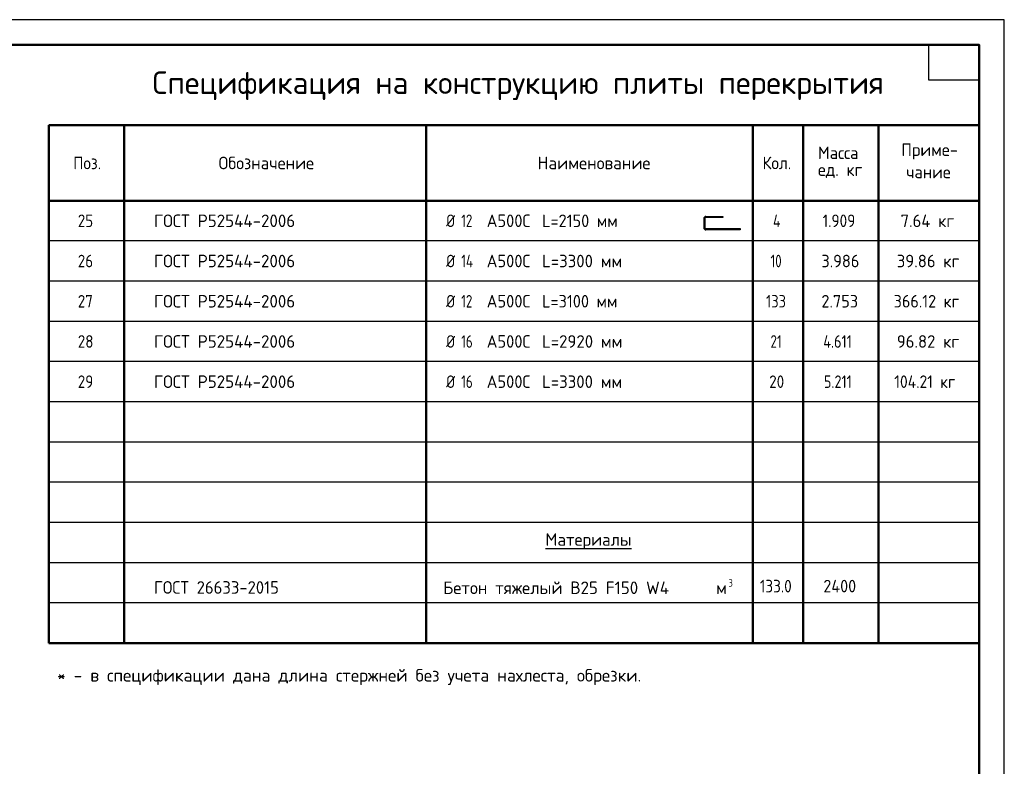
# Model space of a CAD drawing. Header units: millimetres. Extents: x 0 to 50400, y 0 to 35640.
# Tile 4 of 4: x 26904 to 50400, y 17820 to 35640. Entities that reach past the tile are written whole.
import ezdxf

# ---------------------------------------------------------------- set-up
doc = ezdxf.new("R2010")
doc.units = ezdxf.units.MM
doc.layers.add('Standard', color=7, linetype='Continuous', lineweight=25)
doc.styles.add('ISOCPEUR', font='txt')

msp = doc.modelspace()

# ---------------------------------------------------------------- linework, layer by layer
at = {"layer": 'Standard', "color": 7, "linetype": 'Continuous', "lineweight": 50, "transparency": 33554687}
for p, q in [((49800, 33120), (27600, 33120)), ((27600, 33120), (27600, 31320)), ((29400, 33120), (29400, 31320)), ((36600, 33120), (36600, 31320)), ((44400, 33120), (44400, 31320)), ((45600, 33120), (45600, 31320)), ((47400, 33120), (47400, 31320)), ((49800, 33120), (49800, 31320)), ((49800, 33120), (49800, 31320)), ((49800, 32520), (49800, 27840)), ((49800, 31320), (27600, 31320)), ((27600, 31320), (27600, 20760)), ((29400, 31320), (29400, 20760)), ((36600, 31320), (36600, 20760)), ((44400, 31320), (44400, 20760)), ((45600, 31320), (45600, 20760)), ((47400, 31320), (47400, 20760)), ((49800, 31320), (49800, 20760)), ((49800, 20760), (27600, 20760))]:
    msp.add_line(p, q, dxfattribs=at)
at = {"layer": 'Standard', "color": 7, "linetype": 'Continuous', "lineweight": 35, "transparency": 33554687}
for p, q in [((49800, 33120), (49800, 24600)), ((49800, 32640), (49800, 24120))]:
    msp.add_line(p, q, dxfattribs=at)
at = {"layer": 'Standard', "color": 7, "linetype": 'Continuous', "lineweight": -3, "transparency": 33554687}
for p, q in [((49800, 31320), (27600, 31320)), ((43227, 30892), (43227, 30676)), ((43256, 30892), (43256, 30676)), ((49800, 30360), (27600, 30360)), ((49800, 29400), (27600, 29400)), ((49800, 28440), (27600, 28440)), ((49800, 27480), (27600, 27480)), ((49800, 26520), (27600, 26520)), ((49800, 25560), (27600, 25560)), ((49800, 24600), (27600, 24600)), ((49800, 23640), (27600, 23640)), ((49800, 22680), (27600, 22680)), ((49800, 21720), (27600, 21720))]:
    msp.add_line(p, q, dxfattribs=at)
at = {"layer": 'Standard', "color": 7, "linetype": 'Continuous', "lineweight": 25, "transparency": 33554687}
for points in [[(0, 0), (50400, 0), (50400, 35640), (0, 35640), (0, 0)], [(49800, 35040), (49800, 34200), (48600, 34200), (48600, 35040), (49800, 35040)]]:
    msp.add_lwpolyline(points, close=True, dxfattribs=at)
at = {"layer": 'Standard', "color": 7, "linetype": 'Continuous', "lineweight": 50, "transparency": 33554687}
msp.add_lwpolyline([(2400, 35040), (49800, 35040), (49800, 600), (2400, 600), (2400, 35040)], close=True, dxfattribs=at)
at = {"layer": 'Standard', "color": 7, "linetype": 'Continuous', "lineweight": -3, "transparency": 33554687}
for points in [[(43280, 30945), (43684, 30945), (43684, 30916), (43280, 30916)], [(43280, 30653), (44093, 30653), (44093, 30624), (43280, 30624)]]:
    msp.add_lwpolyline(points, dxfattribs=at)
for centre, radius, start, end in [((43280, 30892), 52.8, 90, 180), ((43280, 30892), 24, 90, 180), ((43280, 30677), 52.8, 180, 270), ((43280, 30677), 24, 180, 270)]:
    msp.add_arc(centre, radius, start, end, dxfattribs=at)

# ---------------------------------------------------------------- texts
at = {"layer": 'Standard', "color": 7, "linetype": 'Continuous', "lineweight": 50, "transparency": 33554687, "insert": (30073, 33720), "char_height": 540, "width": 17511.61, "attachment_point": 7, "style": 'ISOCPEUR'}
msp.add_mtext('\\W0.99;Спецификация на конструкцию плиты перекрытия', dxfattribs=at)
at = {"layer": 'Standard', "color": 7, "linetype": 'Continuous', "lineweight": 25, "transparency": 33554687, "attachment_point": 7, "style": 'ISOCPEUR'}
for s, insert, char_height, width in [('\\W0.95;Масса', (45953, 32313), 300, 1252.12), ('\\W0.96;Приме-', (47940, 32305), 300, 1462.49), ('\\W0.92;Поз.', (28181, 32070), 300, 872.98), ('\\W0.97;Обозначение', (31652, 32070), 300, 2499.42), ('\\W0.98;Наименование', (39261, 32070), 300, 2784.79), ('\\W0.93;Кол.', (44629, 32070), 300, 888.24), ('\\W0.95;ед. кг', (45953, 31863), 300, 1251.49), ('\\W0.95;чание', (48060, 31855), 300, 1221.23), ('\\W0.87;25', (28290, 30690), 300, 550.81), ('\\W0.98;ГОСТ Р52544-2006', (30108, 30690), 300, 3625.19), ('\\W0.83;Ø', (37080, 30690), 300, 425.01), ('\\W0.75;12', (37439, 30690), 300, 472.28), ('\\W0.95;А500С', (38048, 30690), 300, 1251.48), ('\\W0.94;L=2150 мм', (39369, 30690), 300, 1999.82), ('\\W0.80;4', (44880, 30690), 300, 359.85), ('\\W0.88;1.909', (46065, 30690), 300, 1001.11), ('\\W0.96;7.64 кг', (47925, 30690), 300, 1492.7), ('\\W0.87;26', (28290, 29730), 300, 550.81), ('\\W0.98;ГОСТ Р52544-2006', (30108, 29730), 300, 3625.19), ('\\W0.83;Ø', (37080, 29730), 300, 425.01), ('\\W0.76;14', (37439, 29730), 300, 504.56), ('\\W0.95;А500С', (38048, 29730), 300, 1251.48), ('\\W0.97;L=3300 мм', (39369, 29730), 300, 2064.19), ('\\W0.75;10', (44820, 29730), 300, 472.27), ('\\W0.94;3.986', (46035, 29730), 300, 1070.02), ('\\W0.96;39.86 кг', (47835, 29730), 300, 1673.19), ('\\W0.87;27', (28290, 28770), 300, 550.81), ('\\W0.98;ГОСТ Р52544-2006', (30108, 28770), 300, 3625.19), ('\\W0.83;Ø', (37080, 28770), 300, 425.01), ('\\W0.75;12', (37439, 28770), 300, 472.28), ('\\W0.95;А500С', (38048, 28770), 300, 1251.48), ('\\W0.94;L=3100 мм', (39369, 28770), 300, 1999.82), ('\\W0.83;133', (44715, 28770), 300, 693.51), ('\\W0.94;2.753', (46035, 28770), 300, 1070.02), ('\\W0.93;366.12 кг', (47760, 28770), 300, 1818.86), ('\\W0.87;28', (28290, 27810), 300, 550.81), ('\\W0.98;ГОСТ Р52544-2006', (30108, 27810), 300, 3625.19), ('\\W0.83;Ø', (37080, 27810), 300, 425.01), ('\\W0.75;16', (37439, 27810), 300, 472.28), ('\\W0.95;А500С', (38048, 27810), 300, 1251.48), ('\\W0.97;L=2920 мм', (39369, 27810), 300, 2064.19), ('\\W0.75;21', (44820, 27810), 300, 472.27), ('\\W0.82;4.611', (46080, 27810), 300, 963.09), ('\\W0.96;96.82 кг', (47835, 27810), 300, 1673.19), ('\\W0.87;29', (28290, 26850), 300, 550.81), ('\\W0.98;ГОСТ Р52544-2006', (30108, 26850), 300, 3625.19), ('\\W0.83;Ø', (37080, 26850), 300, 425.01), ('\\W0.75;16', (37439, 26850), 300, 472.28), ('\\W0.95;А500С', (38048, 26850), 300, 1251.48), ('\\W0.97;L=3300 мм', (39369, 26850), 300, 2064.19), ('\\W0.87;20', (44790, 26850), 300, 550.82), ('\\W0.82;5.211', (46095, 26850), 300, 932.21), ('\\W0.90;104.21 кг', (47775, 26850), 300, 1784.34), ('\\W0.97;{\\LМатериалы}', (39450, 23001), 300, 2244.64), ('\\W0.96;ГОСТ 26633-2015', (30106, 21939), 300, 3262.34), ('\\W0.98;Бетон тяжелый В25 F150 W4      м', (37010, 21931), 300, 6954.95), ('\\W0.78;3', (43820, 22106), 180, 195.83), ('\\W0.88;133.0', (44565, 21971), 300, 1001.11), ('\\W0.93;2400', (46082, 21971), 300, 1009.62), ('\\W1.00;* - в спецификации дана длина стержней без учета нахлеста, обрезки.', (27798, 19760), 300, 14167.18)]:
    msp.add_mtext(s, dxfattribs=dict(at, insert=insert, char_height=char_height, width=width))

doc.saveas('drawing.dxf')
